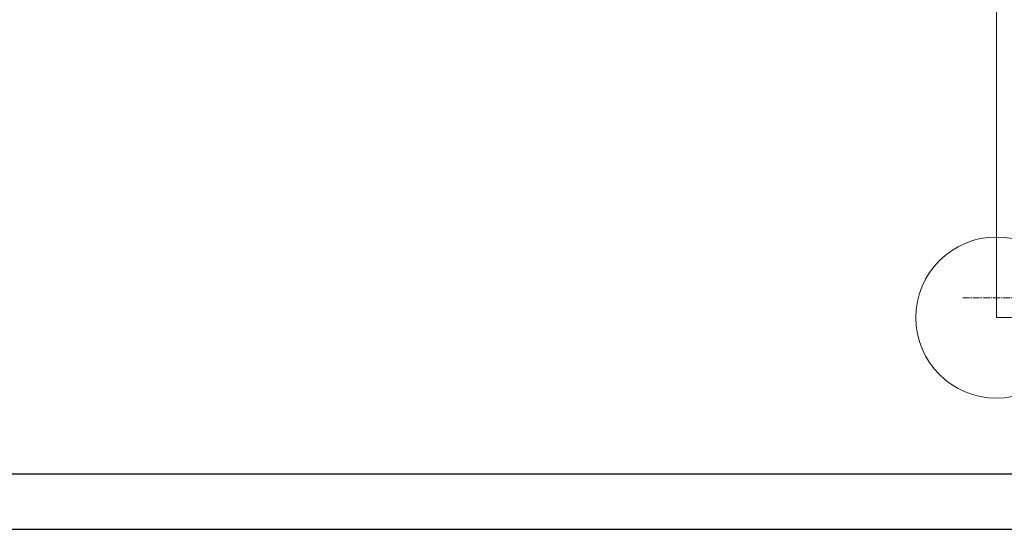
# Model space of a CAD drawing. Header units: inches. Extents: x 201967 to 338763, y -32705 to 30884.
# Tile 58 of 236: x 319177 to 320951, y -7407 to -6490. Entities that reach past the tile are written whole.
import ezdxf

# ---------------------------------------------------------------- set-up
doc = ezdxf.new("R2010")
doc.units = ezdxf.units.IN
doc.header["$MEASUREMENT"] = 0
doc.linetypes.add('ACAD_ISO10W100', pattern=[18, 12, -3, 0, -3])
doc.layers.add('11 OSIE ściany', color=2, linetype='ACAD_ISO10W100', lineweight=5)
doc.layers.add('_proj_SCHODY', color=2, linetype='Continuous', lineweight=9)

# ---------------------------------------------------------------- blocks, each defined once
blk = doc.blocks.new('1 osie 2 część BPPZ')
at = {"layer": '11 OSIE ściany'}
blk.add_line((-95.3, -2640), (1219, -2640), dxfattribs=at)

msp = doc.modelspace()

# ---------------------------------------------------------------- linework, layer by layer
at = {"layer": '_proj_SCHODY', "color": 2}
msp.add_lwpolyline([(319019.12, -3612.75), (319999.12, -3583.35), (319999.12, -4315.62), (321822.97, -4315.66), (322125.46, -5862.96), (322125.47, -7026.05), (320936.52, -7026.06), (320936.74, -6179.66), (319670.74, -6179.66), (319670.75, -6081.66), (316934.74, -6081.66), (316934.74, -4085.66), (319019.12, -4085.66)], close=True, dxfattribs=at)
msp.add_circle((320936.52, -7026.06), 145.1, dxfattribs=at)
at = {"layer": 'Defpoints'}
for points in [[(316578.43, -7407.22), (324078.43, -7407.22), (324078.43, -3207.22), (316578.43, -3207.22)], [(316678.43, -7307.22), (323978.43, -7307.22), (323978.43, -3307.22), (316678.43, -3307.22)]]:
    msp.add_lwpolyline(points, close=True, dxfattribs=at)

# ---------------------------------------------------------------- block references
at = {"layer": '11 OSIE ściany'}
msp.add_blockref('1 osie 2 część BPPZ', (320971.52, -4350.66), dxfattribs=at)

doc.saveas('drawing.dxf')
